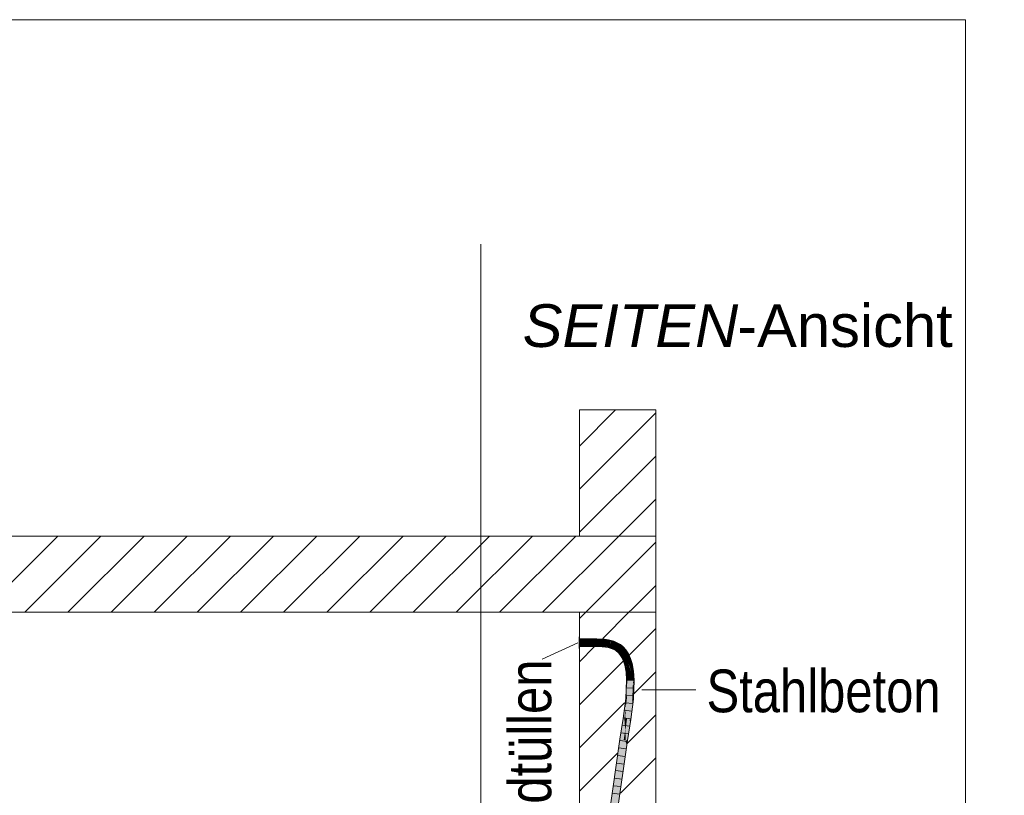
# Model space of a CAD drawing. Extents: x -720 to 300, y 62 to 1162.
# Tile 118 of 143: x 146 to 178, y 751 to 776. Entities that reach past the tile are written whole.
import ezdxf
from ezdxf.lldxf.tags import DXFTag

# ---------------------------------------------------------------- set-up
doc = ezdxf.new("R2010")
doc.units = 0
doc.layers.get('0').update_dxf_attribs({"lineweight": 13})
for name, color, linetype, lineweight, true_color in [('E_Detail_Beschriftung', 7, 'Continuous', 13, 0x009900), ('E_Detail_Wandschraffur', 7, 'Continuous', 5, 0xc0c0c0), ('E_Leerrohr 25-A06G942U8I', 7, 'Continuous', 9, 0xff8000), ('E_Leerrohr 25-Shading', 7, 'Continuous', 9, 0xff8000)]:
    doc.layers.add(name, color=color, linetype=linetype, lineweight=lineweight, true_color=true_color)
doc.layers.add('E_Detail_Linie_Text_Bem', color=7, linetype='Continuous', lineweight=13)
doc.styles.get("Standard").update_dxf_attribs({"font": 'ARIALN.TTF'})
tags = doc.linetypes.add('fein_strichliert', pattern=[4, 1, -2, 1]).pattern_tags.tags
tags[8:9] = [DXFTag(74, 4), DXFTag(75, 0), DXFTag(340, '0'), DXFTag(46, 0.0), DXFTag(50, 0.0), DXFTag(44, 0.0), DXFTag(45, 0.0)]
tags[6:7] = [DXFTag(74, 4), DXFTag(75, 0), DXFTag(340, '0'), DXFTag(46, 0.0), DXFTag(50, 0.0), DXFTag(44, 0.0), DXFTag(45, 0.0)]
tags[4:5] = [DXFTag(74, 4), DXFTag(75, 0), DXFTag(340, '0'), DXFTag(46, 0.0), DXFTag(50, 0.0), DXFTag(44, 0.0), DXFTag(45, 0.0)]
tags = doc.linetypes.add('fein_strichliert-A06G942X8I', pattern=[4, 1, -2, 1]).pattern_tags.tags
tags[8:9] = [DXFTag(74, 4), DXFTag(75, 0), DXFTag(340, '0'), DXFTag(46, 0.0), DXFTag(50, 0.0), DXFTag(44, 0.0), DXFTag(45, 0.0)]
tags[6:7] = [DXFTag(74, 4), DXFTag(75, 0), DXFTag(340, '0'), DXFTag(46, 0.0), DXFTag(50, 0.0), DXFTag(44, 0.0), DXFTag(45, 0.0)]
tags[4:5] = [DXFTag(74, 4), DXFTag(75, 0), DXFTag(340, '0'), DXFTag(46, 0.0), DXFTag(50, 0.0), DXFTag(44, 0.0), DXFTag(45, 0.0)]
tags = doc.linetypes.add('STRICHPUNKT2-A06G942V8I', pattern=[12.7, 6.35, -3.175, 0, -3.175]).pattern_tags.tags
tags[10:11] = [DXFTag(74, 4), DXFTag(75, 0), DXFTag(340, '0'), DXFTag(46, 0.0), DXFTag(50, 0.0), DXFTag(44, 0.0), DXFTag(45, 0.0)]
tags[8:9] = [DXFTag(74, 4), DXFTag(75, 0), DXFTag(340, '0'), DXFTag(46, 0.0), DXFTag(50, 0.0), DXFTag(44, 0.0), DXFTag(45, 0.0)]
tags[6:7] = [DXFTag(74, 4), DXFTag(75, 0), DXFTag(340, '0'), DXFTag(46, 0.0), DXFTag(50, 0.0), DXFTag(44, 0.0), DXFTag(45, 0.0)]
tags[4:5] = [DXFTag(74, 4), DXFTag(75, 0), DXFTag(340, '0'), DXFTag(46, 0.0), DXFTag(50, 0.0), DXFTag(44, 0.0), DXFTag(45, 0.0)]

# ---------------------------------------------------------------- blocks, each defined once
blk = doc.blocks.new('Shading-A06G93Y98I', base_point=(164.311, 821.664))
at = {"layer": 'E_Leerrohr 25-Shading', "color": 31, "true_color": 0xecb67f}
for points in [[(163.956, 755.815), (163.956, 756.005), (163.95, 755.815), (163.95, 756.005)], [(163.956, 755.815), (163.956, 756.005), (163.95, 755.815), (163.95, 756.005)], [(163.956, 755.94), (163.956, 755.815), (164.106, 755.94), (164.231, 755.815)], [(163.956, 755.94), (163.956, 755.815), (164.106, 755.94), (164.231, 755.815)], [(164.231, 755.815), (164.296, 755.815), (164.106, 755.94), (164.171, 755.94)], [(164.231, 755.815), (164.296, 755.815), (164.106, 755.94), (164.171, 755.94)], [(164.171, 755.94), (164.296, 755.815), (164.35, 755.94), (164.35, 755.869)], [(164.171, 755.94), (164.296, 755.815), (164.35, 755.94), (164.35, 755.869)], [(163.956, 755.782), (163.956, 755.815), (163.95, 755.782), (163.95, 755.815)], [(163.956, 755.782), (163.956, 755.815), (163.95, 755.782), (163.95, 755.815)], [(163.95, 755.625), (163.956, 755.625), (163.95, 755.782), (163.956, 755.782)], [(163.95, 755.625), (163.956, 755.625), (163.95, 755.782), (163.956, 755.782)], [(163.956, 755.815), (163.956, 755.69), (164.231, 755.815), (164.106, 755.69)], [(163.956, 755.815), (163.956, 755.69), (164.231, 755.815), (164.106, 755.69)], [(164.106, 755.69), (164.171, 755.69), (164.231, 755.815), (164.296, 755.815)], [(164.106, 755.69), (164.171, 755.69), (164.231, 755.815), (164.296, 755.815)], [(164.296, 755.815), (164.171, 755.69), (164.35, 755.761), (164.35, 755.69)], [(164.296, 755.815), (164.171, 755.69), (164.35, 755.761), (164.35, 755.69)], [(164.35, 755.869), (164.296, 755.815), (164.35, 755.829), (164.335, 755.815)], [(164.35, 755.869), (164.296, 755.815), (164.35, 755.829), (164.335, 755.815)], [(164.335, 755.815), (164.296, 755.815), (164.35, 755.8), (164.35, 755.761)], [(164.335, 755.815), (164.296, 755.815), (164.35, 755.8), (164.35, 755.761)], [(164.335, 755.815), (164.35, 755.815), (164.35, 755.829)], [(164.335, 755.815), (164.35, 755.815), (164.35, 755.829)], [(164.35, 755.815), (164.335, 755.815), (164.35, 755.8)], [(164.35, 755.815), (164.335, 755.815), (164.35, 755.8)]]:
    blk.add_solid(points, dxfattribs=at)
at = {"layer": 'E_Leerrohr 25-Shading', "color": 43, "true_color": 0xd7ab7f}
for points in [[(163.956, 755.903), (164.106, 755.942), (163.956, 755.94)], [(163.956, 755.903), (164.139, 755.905), (164.106, 755.942), (164.139, 755.928)], [(164.139, 755.928), (164.139, 755.942), (164.106, 755.942)], [(164.139, 755.942), (164.259, 755.908), (164.171, 755.943)], [(164.139, 755.942), (164.139, 755.928), (164.259, 755.908), (164.194, 755.906)], [(164.259, 755.908), (164.33, 755.909), (164.171, 755.943), (164.33, 755.945)], [(164.33, 755.909), (164.332, 755.909), (164.33, 755.945), (164.421, 755.945)], [(164.46, 755.945), (164.421, 755.945), (164.372, 755.909), (164.332, 755.909)], [(164.486, 755.945), (164.46, 755.945), (164.397, 755.909), (164.372, 755.909)], [(164.397, 755.909), (164.523, 755.909), (164.486, 755.945), (164.524, 755.945)], [(164.711, 755.9), (164.713, 755.937), (164.523, 755.909), (164.524, 755.945)], [(164.775, 755.894), (164.779, 755.93), (164.711, 755.9), (164.713, 755.937)], [(164.835, 755.886), (164.841, 755.923), (164.775, 755.894), (164.779, 755.93)], [(163.956, 755.69), (164.142, 755.729), (163.956, 755.726)], [(164.142, 755.729), (163.956, 755.69), (164.142, 755.707), (164.109, 755.693)], [(163.956, 755.69), (164.106, 755.692), (164.109, 755.693)], [(164.109, 755.693), (164.106, 755.692), (164.142, 755.694), (164.142, 755.692)], [(164.142, 755.707), (164.109, 755.693), (164.142, 755.694)], [(164.139, 755.928), (164.139, 755.905), (164.194, 755.906)], [(164.259, 755.731), (164.142, 755.707), (164.175, 755.695), (164.142, 755.694)], [(164.142, 755.707), (164.259, 755.731), (164.194, 755.729)], [(164.142, 755.729), (164.142, 755.707), (164.194, 755.729)], [(164.142, 755.694), (164.142, 755.692), (164.175, 755.695), (164.171, 755.692)], [(164.175, 755.695), (164.171, 755.692), (164.332, 755.7), (164.332, 755.695)], [(164.29, 755.731), (164.259, 755.731), (164.332, 755.7), (164.175, 755.695)], [(164.332, 755.732), (164.29, 755.731), (164.332, 755.725)], [(164.29, 755.731), (164.332, 755.7), (164.332, 755.725)], [(164.332, 755.732), (164.332, 755.732), (164.362, 755.72), (164.332, 755.725)], [(164.43, 755.708), (164.372, 755.732), (164.362, 755.72), (164.332, 755.732)], [(164.332, 755.725), (164.332, 755.7), (164.362, 755.72), (164.411, 755.7)], [(164.332, 755.7), (164.332, 755.695), (164.411, 755.7), (164.421, 755.695)], [(164.411, 755.7), (164.451, 755.699), (164.362, 755.72), (164.43, 755.708)], [(164.473, 755.701), (164.397, 755.732), (164.43, 755.708), (164.372, 755.732)], [(164.486, 755.695), (164.518, 755.695), (164.397, 755.732), (164.519, 755.732)], [(164.46, 755.695), (164.451, 755.699), (164.421, 755.695), (164.411, 755.7)], [(164.451, 755.699), (164.476, 755.699), (164.43, 755.708), (164.473, 755.701)], [(164.486, 755.695), (164.476, 755.699), (164.46, 755.695), (164.451, 755.699)], [(164.518, 755.695), (164.698, 755.687), (164.519, 755.732), (164.7, 755.722)], [(164.519, 755.732), (164.7, 755.722), (164.691, 755.724), (164.7, 755.722)], [(164.7, 755.722), (164.701, 755.724), (164.691, 755.724)], [(164.698, 755.687), (164.751, 755.682), (164.7, 755.722), (164.755, 755.716)], [(164.7, 755.722), (164.755, 755.716), (164.701, 755.724), (164.755, 755.718)], [(164.755, 755.718), (164.755, 755.718), (164.701, 755.724)], [(164.751, 755.682), (164.805, 755.675), (164.755, 755.716), (164.81, 755.707)], [(164.755, 755.716), (164.81, 755.707), (164.755, 755.718), (164.81, 755.71)], [(164.805, 755.675), (164.857, 755.667), (164.81, 755.707), (164.863, 755.697)], [(164.81, 755.71), (164.863, 755.7), (164.81, 755.711), (164.864, 755.702)], [(164.81, 755.707), (164.863, 755.697), (164.81, 755.71), (164.863, 755.7)], [(164.895, 755.877), (164.901, 755.913), (164.835, 755.886), (164.841, 755.923)], [(164.857, 755.667), (164.894, 755.659), (164.863, 755.697), (164.9, 755.688)], [(164.863, 755.7), (164.901, 755.691), (164.864, 755.702), (164.901, 755.693)], [(164.863, 755.697), (164.9, 755.688), (164.863, 755.7), (164.901, 755.691)], [(164.901, 755.693), (164.901, 755.695), (164.864, 755.702), (164.864, 755.703)], [(164.894, 755.659), (164.929, 755.651), (164.9, 755.688), (164.936, 755.678)], [(164.939, 755.868), (164.947, 755.904), (164.895, 755.877), (164.901, 755.913)], [(164.9, 755.688), (164.936, 755.678), (164.901, 755.691), (164.937, 755.682)], [(164.901, 755.693), (164.937, 755.684), (164.901, 755.695), (164.938, 755.686)], [(164.901, 755.691), (164.937, 755.682), (164.901, 755.693), (164.937, 755.684)], [(164.929, 755.651), (164.963, 755.642), (164.936, 755.678), (164.97, 755.666)], [(164.936, 755.678), (164.97, 755.666), (164.937, 755.682), (164.971, 755.67)], [(164.937, 755.684), (164.972, 755.673), (164.938, 755.686), (164.973, 755.675)], [(164.937, 755.682), (164.971, 755.67), (164.937, 755.684), (164.972, 755.673)], [(164.973, 755.675), (164.973, 755.677), (164.938, 755.686), (164.938, 755.687)], [(164.939, 755.868), (164.991, 755.893), (164.947, 755.904)], [(164.939, 755.868), (164.977, 755.859), (164.991, 755.893), (164.983, 755.864)], [(164.97, 755.666), (164.963, 755.642), (164.973, 755.665)], [(164.973, 755.665), (164.963, 755.642), (164.996, 755.65), (164.99, 755.633)], [(164.971, 755.67), (164.97, 755.666), (164.974, 755.669), (164.973, 755.665)], [(164.974, 755.669), (164.975, 755.672), (164.971, 755.67), (164.972, 755.673)], [(164.972, 755.673), (164.975, 755.672), (164.973, 755.675), (164.976, 755.674)], [(164.976, 755.674), (164.977, 755.676), (164.973, 755.675), (164.973, 755.677)], [(164.99, 755.659), (164.985, 755.665), (164.973, 755.665), (164.974, 755.669)], [(164.973, 755.665), (164.996, 755.65), (164.99, 755.659)], [(164.974, 755.669), (164.985, 755.665), (164.975, 755.672), (164.982, 755.669)], [(164.975, 755.672), (164.982, 755.669), (164.976, 755.674), (164.979, 755.673)], [(164.979, 755.673), (164.977, 755.676), (164.976, 755.674)], [(164.977, 755.859), (164.982, 755.858), (164.983, 755.864)], [(164.996, 755.65), (165.003, 755.667), (164.977, 755.676)], [(164.982, 755.858), (165.024, 755.846), (165.014, 755.887), (165.034, 755.881)], [(164.982, 755.858), (165.014, 755.887), (164.983, 755.864)], [(165.014, 755.887), (164.991, 755.893), (164.983, 755.864)], [(164.99, 755.633), (165.014, 755.623), (164.996, 755.65)], [(165.014, 755.623), (165.003, 755.667), (164.996, 755.65)], [(165.003, 755.667), (165.014, 755.623), (165.095, 755.625), (165.08, 755.595)], [(165.003, 755.667), (165.003, 755.667), (165.096, 755.628), (165.095, 755.625)], [(165.069, 755.832), (165.082, 755.866), (165.024, 755.846), (165.034, 755.881)], [(165.177, 755.785), (165.194, 755.818), (165.069, 755.832), (165.082, 755.866)], [(165.08, 755.595), (165.154, 755.55), (165.095, 755.625), (165.17, 755.574)], [(165.095, 755.625), (165.17, 755.574), (165.096, 755.628), (165.174, 755.578)], [(165.174, 755.578), (165.175, 755.58), (165.096, 755.628)], [(165.278, 755.724), (165.299, 755.754), (165.177, 755.785), (165.194, 755.818)], [(165.366, 755.651), (165.392, 755.677), (165.278, 755.724), (165.299, 755.754)], [(165.445, 755.564), (165.474, 755.586), (165.366, 755.651), (165.392, 755.677)], [(165.154, 755.55), (165.219, 755.496), (165.17, 755.574), (165.234, 755.512)], [(165.17, 755.574), (165.234, 755.512), (165.174, 755.578), (165.239, 755.517)], [(165.174, 755.578), (165.239, 755.517), (165.175, 755.58), (165.242, 755.521)], [(165.242, 755.521), (165.244, 755.523), (165.175, 755.58)], [(165.219, 755.496), (165.275, 755.435), (165.234, 755.512), (165.284, 755.442)], [(165.234, 755.512), (165.284, 755.442), (165.239, 755.517), (165.292, 755.448)], [(165.239, 755.517), (165.292, 755.448), (165.242, 755.521), (165.298, 755.453)], [(165.242, 755.521), (165.298, 755.453), (165.244, 755.523), (165.302, 755.456)], [(165.302, 755.456), (165.304, 755.457), (165.244, 755.523)], [(165.275, 755.435), (165.325, 755.359), (165.284, 755.442)], [(165.284, 755.442), (165.325, 755.359), (165.292, 755.448), (165.316, 755.4)], [(165.292, 755.448), (165.316, 755.4), (165.298, 755.453), (165.31, 755.43)], [(165.298, 755.453), (165.31, 755.43), (165.302, 755.456), (165.306, 755.449)], [(165.306, 755.449), (165.304, 755.457), (165.302, 755.456)], [(165.306, 755.449), (165.365, 755.346), (165.304, 755.457), (165.37, 755.349)], [(165.37, 755.349), (165.374, 755.351), (165.304, 755.457)], [(165.358, 755.342), (165.365, 755.346), (165.31, 755.43), (165.306, 755.449)], [(165.31, 755.43), (165.316, 755.4), (165.358, 755.342), (165.348, 755.337)], [(165.316, 755.4), (165.325, 755.359), (165.348, 755.337), (165.342, 755.333)], [(165.342, 755.333), (165.365, 755.282), (165.348, 755.337)], [(165.348, 755.337), (165.365, 755.282), (165.358, 755.342), (165.369, 755.308)], [(165.358, 755.342), (165.369, 755.308), (165.365, 755.346), (165.371, 755.329)], [(165.365, 755.346), (165.371, 755.329), (165.37, 755.349), (165.373, 755.343)], [(165.369, 755.308), (165.365, 755.282), (165.399, 755.217), (165.396, 755.216)], [(165.371, 755.329), (165.369, 755.308), (165.41, 755.221), (165.399, 755.217)], [(165.373, 755.343), (165.374, 755.351), (165.37, 755.349)], [(165.41, 755.221), (165.418, 755.225), (165.371, 755.329), (165.373, 755.343)], [(165.373, 755.343), (165.374, 755.351), (165.374, 755.351)], [(165.373, 755.343), (165.418, 755.225), (165.374, 755.351), (165.426, 755.228)], [(165.426, 755.228), (165.43, 755.229), (165.374, 755.351)], [(165.445, 755.564), (165.446, 755.561), (165.474, 755.586), (165.483, 755.572)], [(165.446, 755.561), (165.529, 755.437), (165.483, 755.572), (165.561, 755.454)], [(165.595, 755.292), (165.629, 755.305), (165.529, 755.437), (165.561, 755.454)], [(165.645, 755.132), (165.681, 755.141), (165.595, 755.292), (165.629, 755.305)], [(165.399, 755.217), (165.396, 755.216), (165.4, 755.212)], [(165.4, 755.212), (165.396, 755.216), (165.403, 755.192)], [(165.41, 755.221), (165.399, 755.217), (165.414, 755.199), (165.4, 755.212)], [(165.414, 755.199), (165.4, 755.212), (165.436, 755.087), (165.403, 755.192)], [(165.414, 755.199), (165.427, 755.186), (165.41, 755.221), (165.418, 755.225)], [(165.436, 755.087), (165.427, 755.186), (165.414, 755.199)], [(165.418, 755.225), (165.427, 755.186), (165.426, 755.228), (165.439, 755.175)], [(165.426, 755.228), (165.439, 755.175), (165.43, 755.229), (165.448, 755.167)], [(165.436, 755.087), (165.437, 755.084), (165.427, 755.186), (165.442, 755.117)], [(165.427, 755.186), (165.442, 755.117), (165.439, 755.175), (165.447, 755.145)], [(165.442, 755.117), (165.437, 755.084), (165.449, 755.087)], [(165.449, 755.087), (165.437, 755.084), (165.458, 754.971)], [(165.439, 755.175), (165.447, 755.145), (165.448, 755.167), (165.45, 755.16)], [(165.449, 755.087), (165.461, 755.09), (165.442, 755.117), (165.447, 755.145)], [(165.447, 755.145), (165.453, 755.15), (165.45, 755.16)], [(165.447, 755.145), (165.461, 755.09), (165.453, 755.15), (165.462, 755.09)], [(165.45, 755.16), (165.45, 755.164), (165.448, 755.167)], [(165.48, 754.85), (165.465, 755.045), (165.449, 755.087), (165.461, 755.09)], [(165.48, 754.85), (165.449, 755.087), (165.458, 754.971)], [(165.453, 755.15), (165.45, 755.164), (165.45, 755.16)], [(165.45, 755.164), (165.453, 755.15), (165.473, 755.093), (165.469, 755.092)], [(165.453, 755.15), (165.462, 755.09), (165.469, 755.092)], [(165.465, 755.045), (165.462, 755.09), (165.461, 755.09)], [(165.462, 755.09), (165.485, 754.85), (165.469, 755.092), (165.5, 754.852)], [(165.485, 754.85), (165.462, 755.09), (165.485, 754.85), (165.465, 755.045)], [(165.465, 755.045), (165.48, 754.85), (165.485, 754.85)], [(165.469, 755.092), (165.473, 755.092), (165.473, 755.093)], [(165.469, 755.092), (165.5, 754.852), (165.473, 755.092), (165.51, 754.853)], [(165.51, 754.853), (165.516, 754.854), (165.473, 755.092)], [(165.691, 754.875), (165.728, 754.88), (165.645, 755.132), (165.681, 755.141)], [(165.485, 754.85), (165.48, 754.85), (165.483, 754.799)], [(165.485, 754.85), (165.485, 754.85), (165.492, 754.674), (165.483, 754.799)], [(165.485, 754.85), (165.492, 754.674), (165.5, 754.852), (165.499, 754.732)], [(165.499, 754.732), (165.492, 754.674), (165.499, 754.591), (165.497, 754.591)], [(165.5, 754.852), (165.499, 754.732), (165.51, 754.853), (165.511, 754.814)], [(165.511, 754.814), (165.499, 754.732), (165.515, 754.591), (165.499, 754.591)], [(165.511, 754.814), (165.516, 754.854), (165.51, 754.853)], [(165.515, 754.591), (165.528, 754.591), (165.511, 754.814), (165.516, 754.854)], [(165.528, 754.591), (165.534, 754.591), (165.516, 754.854)], [(165.691, 754.875), (165.747, 754.589), (165.728, 754.88)], [(165.691, 754.875), (165.692, 754.869), (165.747, 754.589), (165.731, 754.589)], [(165.731, 754.589), (165.692, 754.869), (165.712, 754.59), (165.708, 754.623)], [(165.493, 754.499), (165.472, 753.99), (165.485, 753.989)], [(165.491, 754.382), (165.487, 754.13), (165.495, 754.419), (165.5, 754.273)], [(165.495, 754.419), (165.493, 754.499), (165.491, 754.382)], [(165.493, 754.499), (165.497, 754.581), (165.496, 754.574)], [(165.493, 754.499), (165.495, 754.419), (165.497, 754.581), (165.5, 754.456)], [(165.5, 754.456), (165.495, 754.419), (165.502, 754.303), (165.5, 754.273)], [(165.497, 754.581), (165.497, 754.591), (165.496, 754.574)], [(165.499, 754.591), (165.497, 754.591), (165.497, 754.581)], [(165.515, 754.591), (165.499, 754.591), (165.5, 754.456), (165.497, 754.581)], [(165.5, 754.456), (165.502, 754.303), (165.515, 754.591), (165.528, 754.591)], [(165.528, 754.591), (165.502, 754.303), (165.534, 754.591), (165.505, 754.152)], [(165.505, 754.152), (165.508, 753.987), (165.534, 754.591)], [(165.701, 754.365), (165.684, 753.972), (165.704, 753.97)], [(165.717, 754.245), (165.713, 754.577), (165.701, 754.366), (165.711, 754.59)], [(165.701, 754.365), (165.721, 753.969), (165.701, 754.366), (165.717, 754.245)], [(165.721, 753.969), (165.701, 754.365), (165.704, 753.97)], [(165.708, 754.623), (165.711, 754.59), (165.712, 754.59)], [(165.712, 754.59), (165.711, 754.59), (165.713, 754.577)], [(165.731, 754.589), (165.712, 754.59), (165.739, 754.41), (165.713, 754.577)], [(165.729, 754.157), (165.739, 754.41), (165.722, 754.208), (165.713, 754.577)], [(165.722, 754.208), (165.713, 754.577), (165.717, 754.245)], [(165.739, 754.41), (165.747, 754.589), (165.731, 754.589)], [(165.5, 754.273), (165.487, 754.13), (165.494, 753.988), (165.485, 753.989)], [(165.5, 754.273), (165.494, 753.988), (165.504, 754.133)], [(165.494, 753.988), (165.508, 753.987), (165.504, 754.133)], [(165.502, 754.303), (165.5, 754.273), (165.505, 754.152), (165.504, 754.133)], [(165.504, 754.133), (165.508, 753.987), (165.505, 754.152)], [(165.725, 754.076), (165.722, 754.208), (165.721, 753.969), (165.717, 754.245)], [(165.725, 754.076), (165.729, 754.157), (165.722, 754.208)], [(165.472, 753.99), (165.389, 753.333), (165.465, 753.642), (165.425, 753.328)], [(165.472, 753.99), (165.465, 753.642), (165.485, 753.989)], [(165.48, 753.899), (165.465, 753.642), (165.494, 753.988), (165.508, 753.987)], [(165.485, 753.989), (165.48, 753.899), (165.494, 753.988)], [(165.684, 753.972), (165.6, 753.303), (165.684, 753.972), (165.603, 753.302)], [(165.68, 753.94), (165.603, 753.302), (165.629, 753.299)], [(165.629, 753.299), (165.681, 753.943), (165.68, 753.94)], [(165.629, 753.299), (165.687, 753.699), (165.681, 753.943), (165.686, 753.73)], [(165.687, 753.699), (165.629, 753.299), (165.637, 753.298)], [(165.686, 753.73), (165.684, 753.972), (165.681, 753.943)], [(165.704, 753.97), (165.684, 753.972), (165.687, 753.705), (165.686, 753.73)], [(165.686, 753.73), (165.687, 753.699), (165.687, 753.705)], [(165.687, 753.699), (165.721, 753.969), (165.704, 753.97)], [(165.389, 753.333), (165.281, 752.651), (165.425, 753.328), (165.312, 752.646)], [(165.312, 752.646), (165.317, 752.645), (165.425, 753.328)], [(165.6, 753.303), (165.492, 752.62), (165.603, 753.302)], [(165.603, 753.302), (165.492, 752.62), (165.61, 753.133), (165.528, 752.615)], [(165.603, 753.302), (165.61, 753.133), (165.629, 753.299)], [(165.61, 753.133), (165.637, 753.298), (165.629, 753.299)], [(165.281, 752.651), (165.015, 750.778), (165.317, 752.645), (164.978, 750.261)], [(165.476, 752.505), (164.978, 749.006), (165.512, 752.502), (165.015, 749.003)], [(165.528, 752.615), (165.492, 752.62), (165.512, 752.502), (165.476, 752.505)]]:
    blk.add_solid(points, dxfattribs=at)
at = {"layer": 'E_Leerrohr 25-Shading', "color": 31, "true_color": 0xfabd7f}
for points in [[(164.14, 755.817), (164.139, 755.905), (163.956, 755.815), (163.956, 755.903)], [(164.14, 755.815), (164.14, 755.817), (163.956, 755.815)], [(163.956, 755.726), (164.142, 755.729), (163.956, 755.815), (164.14, 755.815)], [(164.139, 755.905), (164.14, 755.817), (164.194, 755.906), (164.231, 755.819)], [(164.231, 755.819), (164.14, 755.817), (164.229, 755.816), (164.14, 755.815)], [(164.229, 755.816), (164.14, 755.815), (164.228, 755.812), (164.141, 755.813)], [(164.141, 755.813), (164.142, 755.729), (164.228, 755.812), (164.194, 755.729)], [(164.231, 755.819), (164.296, 755.82), (164.194, 755.906), (164.259, 755.908)], [(164.222, 755.798), (164.194, 755.729), (164.268, 755.753), (164.259, 755.731)], [(164.292, 755.811), (164.228, 755.812), (164.268, 755.753), (164.222, 755.798)], [(164.229, 755.816), (164.228, 755.812), (164.294, 755.816), (164.292, 755.811)], [(164.296, 755.82), (164.231, 755.819), (164.294, 755.816), (164.229, 755.816)], [(164.259, 755.908), (164.296, 755.82), (164.33, 755.909), (164.33, 755.904)], [(164.259, 755.731), (164.289, 755.732), (164.268, 755.753)], [(164.289, 755.732), (164.259, 755.731), (164.29, 755.731)], [(164.289, 755.732), (164.292, 755.811), (164.268, 755.753)], [(164.289, 755.732), (164.332, 755.733), (164.292, 755.811), (164.299, 755.811)], [(164.332, 755.732), (164.332, 755.733), (164.29, 755.731), (164.289, 755.732)], [(164.292, 755.811), (164.299, 755.811), (164.294, 755.816), (164.297, 755.816)], [(164.297, 755.816), (164.296, 755.82), (164.294, 755.816)], [(164.296, 755.82), (164.331, 755.82), (164.33, 755.904)], [(164.331, 755.816), (164.331, 755.82), (164.297, 755.816), (164.296, 755.82)], [(164.331, 755.811), (164.331, 755.816), (164.299, 755.811), (164.297, 755.816)], [(164.299, 755.811), (164.332, 755.733), (164.331, 755.811)], [(164.332, 755.909), (164.33, 755.909), (164.33, 755.904)], [(164.331, 755.82), (164.332, 755.909), (164.33, 755.904)], [(164.372, 755.909), (164.332, 755.909), (164.335, 755.82), (164.331, 755.82)], [(164.337, 755.816), (164.335, 755.82), (164.331, 755.816), (164.331, 755.82)], [(164.339, 755.811), (164.337, 755.816), (164.331, 755.811), (164.331, 755.816)], [(164.331, 755.811), (164.332, 755.732), (164.339, 755.811), (164.372, 755.732)], [(164.397, 755.909), (164.372, 755.909), (164.361, 755.82), (164.335, 755.82)], [(164.361, 755.82), (164.335, 755.82), (164.362, 755.816), (164.337, 755.816)], [(164.337, 755.816), (164.339, 755.811), (164.362, 755.816), (164.365, 755.811)], [(164.339, 755.811), (164.372, 755.732), (164.365, 755.811), (164.397, 755.732)], [(164.361, 755.82), (164.521, 755.82), (164.397, 755.909), (164.523, 755.909)], [(164.397, 755.732), (164.519, 755.732), (164.361, 755.82), (164.521, 755.82)], [(164.519, 755.732), (164.691, 755.724), (164.521, 755.82), (164.604, 755.816)], [(164.521, 755.82), (164.706, 755.816), (164.523, 755.909), (164.711, 755.9)], [(164.606, 755.818), (164.521, 755.82), (164.604, 755.816)], [(164.706, 755.816), (164.606, 755.818), (164.706, 755.812), (164.604, 755.816)], [(164.691, 755.724), (164.701, 755.724), (164.604, 755.816), (164.706, 755.812)], [(164.755, 755.718), (164.765, 755.806), (164.701, 755.724), (164.706, 755.812)], [(164.766, 755.813), (164.775, 755.894), (164.706, 755.816), (164.711, 755.9)], [(164.706, 755.816), (164.706, 755.812), (164.766, 755.813), (164.765, 755.808)], [(164.706, 755.812), (164.765, 755.806), (164.765, 755.808)], [(164.81, 755.711), (164.823, 755.799), (164.755, 755.718), (164.765, 755.806)], [(164.766, 755.813), (164.765, 755.808), (164.824, 755.81), (164.823, 755.803)], [(164.765, 755.808), (164.765, 755.806), (164.823, 755.803), (164.823, 755.799)], [(164.824, 755.81), (164.835, 755.886), (164.766, 755.813), (164.775, 755.894)], [(164.864, 755.703), (164.879, 755.79), (164.81, 755.711), (164.823, 755.799)], [(164.824, 755.81), (164.823, 755.803), (164.882, 755.805), (164.88, 755.797)], [(164.88, 755.797), (164.823, 755.803), (164.88, 755.793), (164.823, 755.8)], [(164.823, 755.8), (164.823, 755.799), (164.88, 755.793), (164.879, 755.79)], [(164.882, 755.805), (164.895, 755.877), (164.824, 755.81), (164.835, 755.886)], [(164.901, 755.695), (164.92, 755.782), (164.864, 755.703), (164.879, 755.79)], [(164.88, 755.793), (164.879, 755.79), (164.921, 755.786), (164.92, 755.782)], [(164.882, 755.805), (164.88, 755.797), (164.924, 755.801), (164.922, 755.792)], [(164.922, 755.792), (164.88, 755.797), (164.921, 755.786), (164.88, 755.793)], [(164.924, 755.801), (164.939, 755.868), (164.882, 755.805), (164.895, 755.877)], [(164.938, 755.687), (164.96, 755.772), (164.901, 755.695), (164.92, 755.782)], [(164.923, 755.786), (164.92, 755.782), (164.962, 755.78), (164.96, 755.772)], [(164.921, 755.786), (164.92, 755.782), (164.923, 755.786)], [(164.927, 755.791), (164.922, 755.792), (164.923, 755.786), (164.921, 755.786)], [(164.933, 755.8), (164.924, 755.801), (164.927, 755.791), (164.922, 755.792)], [(164.963, 755.786), (164.927, 755.791), (164.962, 755.78), (164.923, 755.786)], [(164.939, 755.868), (164.924, 755.801), (164.977, 755.859), (164.933, 755.8)], [(164.966, 755.796), (164.933, 755.8), (164.963, 755.786), (164.927, 755.791)], [(164.938, 755.687), (164.962, 755.772), (164.96, 755.772)], [(164.938, 755.687), (164.973, 755.677), (164.962, 755.772), (164.976, 755.685)], [(164.962, 755.78), (164.96, 755.772), (164.963, 755.78), (164.962, 755.772)], [(164.962, 755.772), (164.999, 755.762), (164.982, 755.858), (165.024, 755.846)], [(164.962, 755.772), (164.982, 755.858), (164.966, 755.796)], [(164.964, 755.786), (164.963, 755.786), (164.963, 755.78), (164.962, 755.78)], [(164.976, 755.685), (164.999, 755.762), (164.962, 755.772)], [(164.966, 755.796), (164.963, 755.786), (164.964, 755.786)], [(164.966, 755.796), (164.982, 755.858), (164.977, 755.859)], [(164.973, 755.677), (164.977, 755.676), (164.976, 755.685)], [(164.977, 755.676), (164.999, 755.762), (164.976, 755.685)], [(164.977, 755.676), (165.003, 755.667), (164.999, 755.762), (165.036, 755.75)], [(165.036, 755.75), (165.069, 755.832), (164.999, 755.762), (165.024, 755.846)], [(165.096, 755.628), (165.137, 755.707), (165.003, 755.667), (165.036, 755.75)], [(165.141, 755.714), (165.177, 755.785), (165.036, 755.75), (165.069, 755.832)], [(165.036, 755.75), (165.137, 755.707), (165.036, 755.75), (165.141, 755.714)], [(165.175, 755.58), (165.226, 755.652), (165.096, 755.628), (165.137, 755.707)], [(165.141, 755.714), (165.137, 755.707), (165.24, 755.671), (165.231, 755.658)], [(165.137, 755.707), (165.226, 755.652), (165.231, 755.658)], [(165.24, 755.671), (165.278, 755.724), (165.141, 755.714), (165.177, 755.785)], [(165.244, 755.523), (165.305, 755.587), (165.175, 755.58), (165.226, 755.652)], [(165.321, 755.603), (165.231, 755.658), (165.311, 755.592), (165.226, 755.652)], [(165.226, 755.652), (165.305, 755.587), (165.311, 755.592)], [(165.24, 755.671), (165.231, 755.658), (165.337, 755.62), (165.321, 755.603)], [(165.337, 755.62), (165.366, 755.651), (165.24, 755.671), (165.278, 755.724)], [(165.337, 755.62), (165.321, 755.603), (165.438, 755.558), (165.412, 755.539)], [(165.438, 755.558), (165.445, 755.564), (165.337, 755.62), (165.366, 755.651)], [(165.304, 755.457), (165.374, 755.511), (165.244, 755.523), (165.305, 755.587)], [(165.304, 755.457), (165.433, 755.422), (165.374, 755.511)], [(165.304, 755.457), (165.374, 755.351), (165.433, 755.422), (165.436, 755.385)], [(165.321, 755.603), (165.305, 755.587), (165.412, 755.539), (165.374, 755.511)], [(165.438, 755.558), (165.374, 755.511), (165.446, 755.553), (165.433, 755.422)], [(165.374, 755.351), (165.43, 755.229), (165.436, 755.385), (165.447, 755.235)], [(165.433, 755.422), (165.451, 755.394), (165.446, 755.561), (165.529, 755.437)], [(165.436, 755.385), (165.451, 755.394), (165.433, 755.422)], [(165.447, 755.235), (165.512, 755.261), (165.436, 755.385), (165.451, 755.394)], [(165.445, 755.564), (165.438, 755.558), (165.446, 755.561), (165.446, 755.553)], [(165.451, 755.394), (165.523, 755.265), (165.529, 755.437), (165.595, 755.292)], [(165.451, 755.394), (165.512, 755.261), (165.523, 755.265)], [(165.592, 755.12), (165.645, 755.132), (165.523, 755.265), (165.595, 755.292)], [(165.43, 755.229), (165.45, 755.164), (165.447, 755.235)], [(165.45, 755.164), (165.512, 755.261), (165.447, 755.235)], [(165.45, 755.164), (165.473, 755.093), (165.512, 755.261), (165.559, 755.112)], [(165.516, 754.854), (165.604, 754.865), (165.473, 755.093), (165.559, 755.112)], [(165.523, 755.265), (165.512, 755.261), (165.592, 755.12), (165.569, 755.115)], [(165.512, 755.261), (165.559, 755.112), (165.569, 755.115)], [(165.646, 754.87), (165.559, 755.112), (165.619, 754.867)], [(165.559, 755.112), (165.604, 754.865), (165.619, 754.867)], [(165.592, 755.12), (165.569, 755.115), (165.69, 754.875), (165.646, 754.87)], [(165.69, 754.875), (165.691, 754.875), (165.592, 755.12), (165.645, 755.132)], [(165.534, 754.591), (165.622, 754.59), (165.516, 754.854), (165.604, 754.865)], [(165.619, 754.867), (165.604, 754.865), (165.62, 754.865)], [(165.62, 754.865), (165.604, 754.865), (165.671, 754.59), (165.622, 754.59)], [(165.646, 754.867), (165.646, 754.87), (165.62, 754.865), (165.619, 754.867)], [(165.711, 754.59), (165.646, 754.867), (165.671, 754.59), (165.62, 754.865)], [(165.69, 754.875), (165.646, 754.87), (165.692, 754.869), (165.646, 754.867)], [(165.692, 754.869), (165.646, 754.867), (165.708, 754.623)], [(165.646, 754.867), (165.711, 754.59), (165.708, 754.623)], [(165.692, 754.869), (165.691, 754.875), (165.69, 754.875)], [(165.508, 753.987), (165.596, 753.98), (165.594, 754.591), (165.622, 754.59)], [(165.534, 754.591), (165.508, 753.987), (165.594, 754.591), (165.508, 753.987)], [(165.596, 753.98), (165.684, 753.972), (165.622, 754.59), (165.711, 754.59)], [(165.512, 753.356), (165.508, 753.987), (165.461, 753.323), (165.465, 753.642)], [(165.596, 753.98), (165.508, 753.987), (165.512, 753.356)], [(165.596, 753.98), (165.596, 753.98), (165.513, 753.315), (165.512, 753.356)], [(165.513, 753.315), (165.6, 753.303), (165.596, 753.98), (165.684, 753.972)], [(165.465, 753.642), (165.425, 753.328), (165.461, 753.323)], [(165.512, 753.356), (165.461, 753.323), (165.507, 753.316)], [(165.513, 753.315), (165.512, 753.356), (165.507, 753.316)], [(165.455, 752.97), (165.425, 753.328), (165.404, 752.633), (165.317, 752.645)], [(165.461, 753.323), (165.425, 753.328), (165.456, 752.978), (165.455, 752.97)], [(165.461, 753.323), (165.456, 752.978), (165.507, 753.316)], [(165.456, 752.978), (165.456, 752.958), (165.507, 753.316), (165.513, 753.315)], [(165.513, 753.315), (165.456, 752.958), (165.457, 752.926)], [(165.492, 752.62), (165.513, 753.315), (165.471, 752.623), (165.457, 752.926)], [(165.513, 753.315), (165.492, 752.62), (165.6, 753.303)], [(165.456, 752.958), (165.455, 752.97), (165.404, 752.633)], [(165.456, 752.958), (165.404, 752.633), (165.471, 752.623)], [(165.455, 752.97), (165.456, 752.958), (165.456, 752.978)], [(165.317, 752.645), (164.978, 750.261), (165.404, 752.633), (164.963, 749.527)], [(165.471, 752.623), (165.404, 752.633), (164.978, 749.006), (164.963, 749.527)], [(165.471, 752.623), (164.978, 749.006), (165.476, 752.505)], [(165.492, 752.62), (165.471, 752.623), (165.476, 752.505)]]:
    blk.add_solid(points, dxfattribs=at)
blk = doc.blocks.new('Referenz-A06G94308I')
at = {"layer": 'E_Detail_Linie_Text_Bem', "linetype": 'fein_strichliert-A06G942X8I', "ltscale": 0.65}
for p, q in [((176.608, 776.242), (113.839, 776.242)), ((176.608, 714.925), (176.608, 776.242)), ((160.727, 716.007), (160.727, 768.886))]:
    blk.add_line(p, q, dxfattribs=at)
at = {"layer": 'E_Detail_Linie_Text_Bem', "linetype": 'Continuous', "ltscale": 0.13}
for p, q in [((163.956, 763.449), (166.456, 763.449)), ((163.956, 759.315), (163.956, 763.449)), ((166.456, 763.449), (166.456, 759.315)), ((166.456, 759.315), (115.128, 759.315)), ((166.456, 759.315), (163.956, 759.315)), ((166.456, 756.815), (166.456, 759.315)), ((115.128, 756.815), (163.956, 756.815)), ((125.521, 756.815), (166.456, 756.815)), ((163.956, 756.815), (166.456, 756.815)), ((163.956, 745.015), (163.956, 756.815)), ((166.456, 756.815), (166.456, 716.815))]:
    blk.add_line(p, q, dxfattribs=at)
at = {"layer": 'E_Detail_Linie_Text_Bem', "color": 0, "linetype": 'Continuous', "ltscale": 0.13}
for p, q in [((162.728, 755.278), (163.897, 755.809)), ((167.764, 754.269), (166, 754.269))]:
    blk.add_line(p, q, dxfattribs=at)
at = {"layer": 'E_Detail_Wandschraffur', "linetype": 'ByBlock', "ltscale": 0.13}
for p, q in [((163.956, 762.266), (165.139, 763.449)), ((163.956, 759.437), (166.456, 761.937)), ((144.362, 756.815), (146.862, 759.315)), ((147.191, 756.815), (149.691, 759.315)), ((150.019, 756.815), (152.519, 759.315)), ((152.848, 756.815), (155.348, 759.315)), ((155.676, 756.815), (158.176, 759.315)), ((158.504, 756.815), (161.004, 759.315)), ((161.333, 756.815), (163.833, 759.315)), ((164.161, 756.815), (166.456, 759.109)), ((163.956, 756.609), (164.161, 756.815)), ((165.587, 755.412), (166.456, 756.28)), ((163.956, 753.78), (165.385, 755.21)), ((165.533, 752.529), (166.456, 753.452)), ((163.956, 750.952), (165.207, 752.203))]:
    blk.add_line(p, q, dxfattribs=at)
at = {"layer": 'E_Detail_Wandschraffur', "linetype": 'fein_strichliert', "ltscale": 0.13}
for p, q in [((163.956, 760.851), (166.456, 763.351)), ((165.247, 759.315), (166.456, 760.523)), ((145.776, 756.815), (148.276, 759.315)), ((148.605, 756.815), (151.105, 759.315)), ((151.433, 756.815), (153.933, 759.315)), ((154.262, 756.815), (156.762, 759.315)), ((157.09, 756.815), (159.59, 759.315)), ((159.919, 756.815), (162.419, 759.315)), ((162.747, 756.815), (165.247, 759.315)), ((165.678, 756.917), (166.456, 757.695)), ((165.575, 756.815), (165.678, 756.917)), ((164.718, 755.957), (165.575, 756.815)), ((163.956, 755.195), (164.451, 755.69)), ((165.702, 754.113), (166.456, 754.866)), ((163.956, 752.366), (165.435, 753.846)), ((165.3, 750.882), (166.456, 752.038))]:
    blk.add_line(p, q, dxfattribs=at)
at = {"layer": 'E_Leerrohr 25-A06G942U8I', "linetype": 'Continuous', "ltscale": 0.13}
for p, q in [((163.956, 756.005), (163.95, 756.005)), ((163.95, 755.893), (163.95, 756.005)), ((163.956, 756.005), (163.95, 756.005)), ((163.95, 755.893), (163.95, 756.005)), ((163.956, 755.893), (163.956, 756.005)), ((163.956, 755.893), (163.956, 756.005)), ((164.139, 755.942), (163.956, 755.94)), ((164.35, 755.94), (163.956, 755.94)), ((163.956, 755.866), (163.956, 755.94)), ((163.956, 755.94), (163.956, 755.69)), ((164.35, 755.94), (163.956, 755.94)), ((163.956, 755.866), (163.956, 755.94)), ((164.33, 755.945), (164.139, 755.942)), ((164.185, 755.935), (164.188, 755.7)), ((164.524, 755.945), (164.33, 755.945)), ((164.35, 755.866), (164.35, 755.94)), ((164.35, 755.866), (164.35, 755.94)), ((164.438, 755.938), (164.435, 755.703)), ((164.713, 755.937), (164.524, 755.945)), ((164.693, 755.93), (164.68, 755.695)), ((164.779, 755.93), (164.713, 755.937)), ((164.841, 755.923), (164.779, 755.93)), ((163.95, 755.736), (163.95, 755.893)), ((163.95, 755.736), (163.95, 755.893)), ((163.95, 755.625), (163.95, 755.736)), ((163.95, 755.625), (163.95, 755.736)), ((163.95, 755.625), (163.956, 755.625)), ((163.95, 755.625), (163.956, 755.625)), ((163.956, 755.736), (163.956, 755.893)), ((163.956, 755.736), (163.956, 755.893)), ((163.956, 755.763), (163.956, 755.866)), ((163.956, 755.763), (163.956, 755.866)), ((163.956, 755.69), (163.956, 755.763)), ((163.956, 755.69), (163.956, 755.763)), ((163.956, 755.625), (163.956, 755.736)), ((163.956, 755.625), (163.956, 755.736)), ((164.142, 755.692), (163.956, 755.69)), ((163.956, 755.69), (164.35, 755.69)), ((163.956, 755.69), (164.35, 755.69)), ((164.332, 755.695), (164.142, 755.692)), ((164.518, 755.695), (164.332, 755.695)), ((164.35, 755.763), (164.35, 755.866)), ((164.35, 755.763), (164.35, 755.866)), ((164.35, 755.69), (164.35, 755.763)), ((164.35, 755.69), (164.35, 755.763)), ((164.698, 755.687), (164.518, 755.695)), ((164.751, 755.682), (164.698, 755.687)), ((164.805, 755.675), (164.751, 755.682)), ((164.857, 755.667), (164.805, 755.675)), ((164.901, 755.913), (164.841, 755.923)), ((164.894, 755.66), (164.857, 755.667)), ((164.929, 755.651), (164.894, 755.66)), ((164.947, 755.904), (164.901, 755.913)), ((164.96, 755.893), (164.907, 755.664)), ((164.963, 755.642), (164.929, 755.651)), ((164.991, 755.893), (164.947, 755.904)), ((164.99, 755.633), (164.963, 755.642)), ((165.08, 755.595), (164.99, 755.633)), ((165.034, 755.881), (164.991, 755.893)), ((165.082, 755.866), (165.034, 755.881)), ((165.194, 755.818), (165.082, 755.866)), ((165.224, 755.791), (165.107, 755.587)), ((165.299, 755.754), (165.194, 755.818)), ((165.392, 755.677), (165.299, 755.754)), ((165.474, 755.586), (165.392, 755.677)), ((165.154, 755.55), (165.08, 755.595)), ((165.219, 755.496), (165.154, 755.55)), ((165.275, 755.435), (165.219, 755.496)), ((165.448, 755.605), (165.266, 755.455)), ((165.342, 755.333), (165.275, 755.435)), ((165.396, 755.216), (165.342, 755.333)), ((165.593, 755.366), (165.379, 755.269)), ((165.561, 755.454), (165.474, 755.586)), ((165.629, 755.305), (165.561, 755.454)), ((165.681, 755.141), (165.629, 755.305)), ((165.437, 755.084), (165.396, 755.216)), ((165.48, 754.85), (165.437, 755.084)), ((165.679, 755.106), (165.45, 755.056)), ((165.728, 754.88), (165.681, 755.141)), ((165.497, 754.591), (165.48, 754.85)), ((165.723, 754.847), (165.489, 754.822)), ((165.747, 754.589), (165.728, 754.88)), ((165.472, 753.99), (165.497, 754.591)), ((165.729, 754.33), (165.494, 754.34)), ((165.739, 754.584), (165.504, 754.586)), ((165.721, 753.969), (165.747, 754.589)), ((165.718, 754.077), (165.483, 754.094)), ((165.389, 753.333), (165.472, 753.99)), ((165.695, 753.825), (165.461, 753.848)), ((165.637, 753.298), (165.721, 753.969)), ((165.632, 753.324), (165.4, 753.357)), ((165.664, 753.575), (165.43, 753.602)), ((165.281, 752.651), (165.389, 753.333)), ((165.594, 753.077), (165.361, 753.11)), ((165.528, 752.615), (165.637, 753.298)), ((165.555, 752.83), (165.322, 752.863)), ((164.723, 748.723), (165.281, 752.651)), ((164.971, 748.693), (165.528, 752.615)), ((165.516, 752.583), (165.283, 752.616)), ((165.446, 752.088), (165.213, 752.121)), ((165.481, 752.335), (165.248, 752.369)), ((165.411, 751.841), (165.178, 751.873)), ((165.375, 751.593), (165.143, 751.626)), ((165.305, 751.099), (165.072, 751.13)), ((165.34, 751.346), (165.108, 751.378)), ((165.27, 750.851), (165.037, 750.883))]:
    blk.add_line(p, q, dxfattribs=at)
at = {"layer": 'E_Leerrohr 25-A06G942U8I', "linetype": 'STRICHPUNKT2-A06G942V8I', "lineweight": 5, "ltscale": 0.13}
blk.add_line((163.956, 755.815), (164.35, 755.815), dxfattribs=at)
blk.add_line((163.956, 755.815), (164.35, 755.815), dxfattribs=at)
at = {"layer": 'E_Detail_Beschriftung', "linetype": 'Continuous', "lineweight": -2, "ltscale": 0.25, "char_height": 1.4, "attachment_point": 1}
for s, insert in [('{\\fArial|b0|i1;SEITEN}', (162.093, 766.913)), ('{\\fArial;-Ansicht}', (169.123, 766.913))]:
    blk.add_mtext(s, dxfattribs=dict(at, insert=insert))
at = {"layer": 'E_Detail_Beschriftung', "linetype": 'Continuous', "ltscale": 0.13, "insert": (161.63, 748.578), "char_height": 1.4, "attachment_point": 1, "rotation": 90}
blk.add_mtext('{\\fArial Narrow;Endtüllen}', dxfattribs=at)
at = {"layer": 'E_Detail_Beschriftung', "linetype": 'Continuous', "ltscale": 0.13, "insert": (168.119, 754.937), "char_height": 1.4, "attachment_point": 1}
blk.add_mtext('{\\fArial Narrow;Stahlbeton}', dxfattribs=at)

msp = doc.modelspace()

# ---------------------------------------------------------------- block references
at = {"color": 8, "lineweight": 25, "ltscale": 0.25, "true_color": 0x808080}
msp.add_blockref('Referenz-A06G94308I', (0, 0), dxfattribs=at)
msp.add_blockref('Shading-A06G93Y98I', (164.311, 821.664))

doc.saveas('drawing.dxf')
